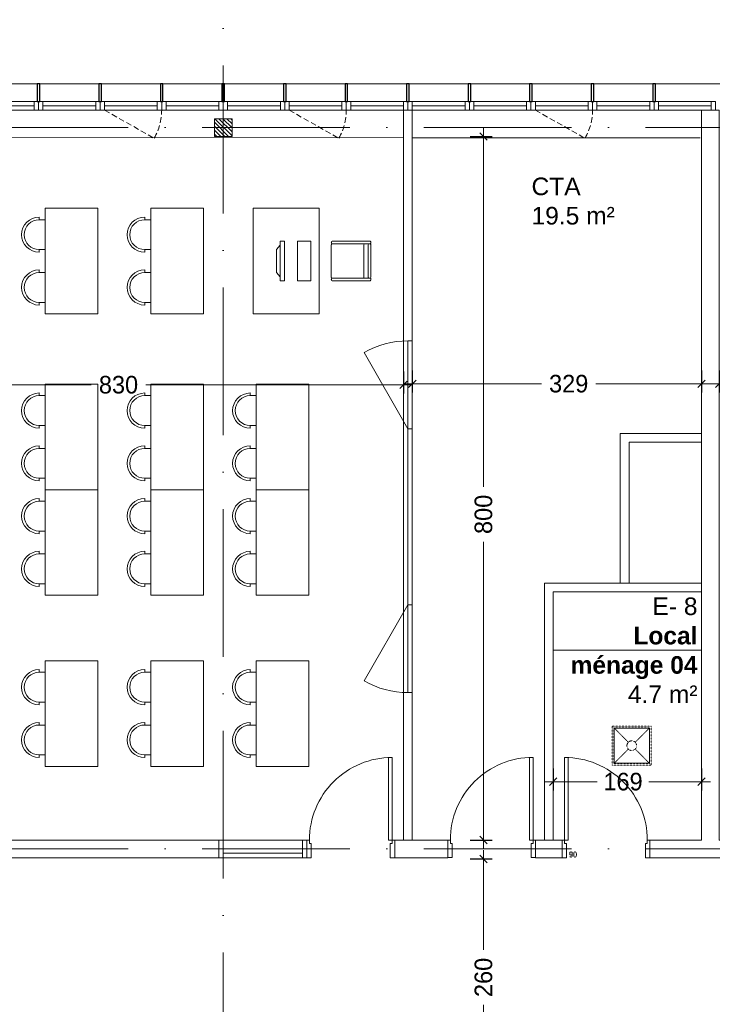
# Model space of a CAD drawing. Header units: centimetres. Extents: x 100159 to 225226, y -81380 to -23241.
# Tile 47 of 139: x 206188 to 206976, y -66871 to -65751. Entities that reach past the tile are written whole.
import ezdxf
from ezdxf.xclip import XClip

# ---------------------------------------------------------------- set-up
doc = ezdxf.new("R2010")
doc.units = ezdxf.units.CM
doc.header["$XCLIPFRAME"] = 2
for name, pattern in [('00 Caché', [0.375, 0.25, -0.125]), ('ACAD_ISO10W100', [18, 12, -3, 0, -3]), ('CACHE', [9.525, 6.35, -3.175])]:
    doc.linetypes.add(name, pattern=pattern)
doc.layers.get('0').update_dxf_attribs({"lineweight": 5})
for name, color, linetype, lineweight in [('10', 252, 'Continuous', 5), ('17', 6, 'Continuous', 5), ('DDL- CLOISONS DOUBLAGES', 1, 'Continuous', 5), ('DDL- MENUISERIES INT', 51, 'Continuous', 5), ('DDL- STRUCTURE', 5, 'Continuous', 5), ('DDL-HAB-COTES', 161, 'Continuous', 9), ('DDL-HACHURES POCHAGE GRIS', 251, 'Continuous', 5), ('DDL-TRAIT AXES', 1, 'ACAD_ISO10W100', 5)]:
    doc.layers.add(name, color=color, linetype=linetype, lineweight=lineweight)
for name, color, linetype in [('23', 63, 'Continuous'), ('44', 7, 'Continuous'), ('DDL-PLAN MASSE PAYSAGE', 7, 'Continuous'), ('DDL-TEXTE 01', 7, 'Continuous')]:
    doc.layers.add(name, color=color, linetype=linetype)
doc.layers.add('GEL', color=113, linetype='Continuous', plot=False)
doc.styles.add('Century Gothic', font='GOTHIC.TTF')
doc.styles.add('COTA', font='romans.shx', dxfattribs={"width": 0.8})
doc.styles.get("Standard").update_dxf_attribs({"font": 'arial.ttf'})
doc.dimstyles.new('C100 cm', dxfattribs={"dimscale": 100, "dimtxt": 0.2, "dimasz": 0.085, "dimexe": 0.1, "dimexo": 0.0625, "dimgap": 0.09, "dimtad": 0, "dimdec": 0, "dimzin": 0, "dimdsep": 46, "dimtxsty": 'Century Gothic', "dimblk": 'OBLIQUE', "dimcen": 0.09, "dimdle": 0.1, "dimclrd": 256, "dimclrt": 256, "dimadec": 0, "dimazin": 0, "dimtfac": 1, "dimtdec": 0, "dimtofl": 0, "dimtmove": 2, "dimatfit": 2, "dimfxl": 0.15, "dimfxlon": 1, "dimtolj": 1, "dimtzin": 0, "dimlwd": -1, "dimarcsym": 0})
doc.dimstyles.new('portes', dxfattribs={"dimtxt": 6, "dimasz": 2.5, "dimexe": 1.25, "dimexo": 0.625, "dimtad": 1, "dimjust": 1, "dimtxsty": 'COTA', "dimblk": 'NONE', "dimcen": 2.5, "dimse1": 1, "dimse2": 1, "dimsd1": 1, "dimsd2": 1, "dimadec": 0, "dimazin": 0, "dimtfac": 1, "dimtix": 1, "dimtofl": 0, "dimtmove": 0, "dimatfit": 0, "dimldrblk": 'NONE', "dimfxl": 1, "dimarcsym": 0})

# ---------------------------------------------------------------- blocks, each defined once
blk = doc.blocks.new('A$C6C21683D')
blk.add_lwpolyline([(0, 0), (70, 0), (70, 10), (0, 10)], close=True)
for points in [[(5, 0), (65, 0), (65, 10), (5, 10), (5, 0)], [(5, 5), (65, 5)]]:
    blk.add_lwpolyline(points)
blk = doc.blocks.new('A$C7FA553E3')
blk.add_lwpolyline([(0, 32), (70, 32), (70, 42), (0, 42)], close=True)
for points in [[(5, 32), (65, 32), (65, 42), (5, 42), (5, 32)], [(5, 37), (65, 37)]]:
    blk.add_lwpolyline(points)
at = {"linetype": 'CACHE'}
blk.add_lwpolyline([(5, 32), (61.5, 0)], dxfattribs=at)
blk.add_arc((6, 32), 64, 330.0443, 0.0023, dxfattribs=at)
blk = doc.blocks.new('Caniveau400x400')
at = {"color": 0, "linetype": '00 Caché'}
for p, q in [((-200, 200), (-39, 39)), ((39, 39), (200, 200)), ((-200, -200), (-39, -39)), ((39, -39), (200, -200))]:
    blk.add_line(p, q, dxfattribs=at)
for points in [[(-222, 222), (222, 222), (222, -222), (-222, -222)], [(-202, 202), (202, 202), (202, -202), (-202, -202)]]:
    blk.add_lwpolyline(points, close=True, dxfattribs=at)
at = {"color": 8}
blk.add_lwpolyline([(-200, 200), (200, 200), (200, -200), (-200, -200)], close=True, dxfattribs=at)
at = {"color": 0, "linetype": '00 Caché'}
blk.add_circle((0, 0), 55, dxfattribs=at)
blk = doc.blocks.new('*D187')
at = {"layer": 'Defpoints', "color": 0, "transparency": 16777216}
for p in [(5, 0), (95, 0), (95, 0)]:
    blk.add_point(p, dxfattribs=at)
at = {"layer": 'GEL', "color": 0, "transparency": 16777216, "insert": (12.6, 3.6), "char_height": 6, "attachment_point": 5, "style": 'COTA'}
blk.add_mtext('90', dxfattribs=at)
blk = doc.blocks.new('_None')
blk = doc.blocks.new('*U219')
for p, q in [((20, -550), (0, -550)), ((10, -645), (10, -555)), ((15, -645), (15, -555)), ((0, -650), (20, -650))]:
    blk.add_line(p, q)
blk.add_lwpolyline([(20, -550), (0, -550), (0, -650), (20, -650)], close=True)
for points in [[(0, -555), (0, -550), (20, -550), (20, -555), (0, -555)], [(0, -650), (0, -645), (20, -645), (20, -650), (0, -650)]]:
    blk.add_lwpolyline(points)
blk = doc.blocks.new('*D182')
at = {"layer": 'Defpoints', "color": 0, "transparency": 16777216}
for p in [(5, 0), (95, 0), (95, 0)]:
    blk.add_point(p, dxfattribs=at)
at = {"layer": 'GEL', "color": 0, "transparency": 16777216, "insert": (12.6, 3.6), "char_height": 6, "attachment_point": 5, "style": 'COTA'}
blk.add_mtext('90', dxfattribs=at)
blk = doc.blocks.new('_Oblique')
at = {"color": 0, "linetype": 'ByBlock', "lineweight": -2}
blk.add_line((-0.5, -0.5), (0.5, 0.5), dxfattribs=at)
blk = doc.blocks.new('*D247')
at = {"layer": 'DDL-HAB-COTES', "transparency": 16777216}
for p, q in [((206715.6, -66695.7), (206715.6, -66809.1)), ((206715.6, -66975.8), (206715.6, -66871.7))]:
    blk.add_line(p, q, dxfattribs=at)
at = {"layer": 'DDL-HAB-COTES', "color": 0, "lineweight": -2, "transparency": 16777216}
for p, q in [((206700.6, -66705.7), (206725.6, -66705.7)), ((206700.6, -66965.8), (206725.6, -66965.8))]:
    blk.add_line(p, q, dxfattribs=at)
at = {"layer": 'Defpoints', "color": 0, "transparency": 16777216}
for p in [(206607.3, -66705.7), (206715.6, -66705.7), (206607.2, -66965.8)]:
    blk.add_point(p, dxfattribs=at)
at = {"layer": 'DDL-HAB-COTES', "transparency": 16777216, "xscale": 8.5, "yscale": 8.5, "zscale": 8.5}
for p, rotation in [((206715.6, -66705.7), 90), ((206715.6, -66965.8), 270)]:
    blk.add_blockref('_Oblique', p, dxfattribs=dict(at, rotation=rotation))
at = {"layer": 'DDL-HAB-COTES', "lineweight": -3, "transparency": 16777216, "insert": (206715.6, -66840.4), "char_height": 20, "attachment_point": 5, "rotation": 90, "style": 'Century Gothic'}
blk.add_mtext('\\A1;260', dxfattribs=at)
blk = doc.blocks.new('*D248')
at = {"layer": 'DDL-HAB-COTES', "transparency": 16777216}
for p, q in [((206715.6, -65874.2), (206715.6, -66282.7)), ((206715.6, -66694.2), (206715.6, -66345.1))]:
    blk.add_line(p, q, dxfattribs=at)
at = {"layer": 'DDL-HAB-COTES', "color": 0, "lineweight": -2, "transparency": 16777216}
for p, q in [((206700.6, -65884.2), (206725.6, -65884.2)), ((206700.6, -66684.2), (206725.6, -66684.2))]:
    blk.add_line(p, q, dxfattribs=at)
at = {"layer": 'Defpoints', "color": 0, "transparency": 16777216}
for p in [(206537.3, -65884.2), (206715.6, -65884.2), (206537.3, -66684.2)]:
    blk.add_point(p, dxfattribs=at)
at = {"layer": 'DDL-HAB-COTES', "transparency": 16777216, "xscale": 8.5, "yscale": 8.5, "zscale": 8.5}
for p, rotation in [((206715.6, -65884.2), 90), ((206715.6, -66684.2), 270)]:
    blk.add_blockref('_Oblique', p, dxfattribs=dict(at, rotation=rotation))
at = {"layer": 'DDL-HAB-COTES', "lineweight": -3, "transparency": 16777216, "insert": (206715.6, -66313.9), "char_height": 20, "attachment_point": 5, "rotation": 90, "style": 'Century Gothic'}
blk.add_mtext('\\A1;800', dxfattribs=at)
blk = doc.blocks.new('*D271')
at = {"layer": 'DDL-HAB-COTES', "color": 0, "lineweight": -2, "transparency": 16777216}
for p, q in [((207420.1, -65713.9), (207420.1, -65703.9)), ((204180.1, -65713.9), (204180.1, -65723.9))]:
    blk.add_line(p, q, dxfattribs=at)
at = {"layer": 'DDL-HAB-COTES', "transparency": 16777216}
for p, q in [((204170.1, -65713.9), (205603.4, -65713.9)), ((207430.1, -65713.9), (205741.1, -65713.9))]:
    blk.add_line(p, q, dxfattribs=at)
at = {"layer": 'Defpoints', "color": 0, "transparency": 16777216}
for p in [(204180.1, -65604.3), (204180.1, -65713.9), (207420.1, -65824.3)]:
    blk.add_point(p, dxfattribs=at)
at = {"layer": 'DDL-HAB-COTES', "transparency": 16777216, "xscale": 8.5, "yscale": 8.5, "zscale": 8.5, "rotation": 180}
blk.add_blockref('_Oblique', (204180.1, -65713.9), dxfattribs=at)
at = {"layer": 'DDL-HAB-COTES', "transparency": 16777216, "xscale": 8.5, "yscale": 8.5, "zscale": 8.5}
blk.add_blockref('_Oblique', (207420.1, -65713.9), dxfattribs=at)
at = {"layer": 'DDL-HAB-COTES', "lineweight": -3, "transparency": 16777216, "insert": (205672.3, -65713.9), "char_height": 40, "attachment_point": 5, "style": 'Century Gothic'}
blk.add_mtext('\\A1;3240', dxfattribs=at)
blk = doc.blocks.new('A$C601B608D')
for p, q in [((5, 300), (54.9, 386.7)), ((5, 100), (54.9, 13.3))]:
    blk.add_line(p, q)
for points in [[(0, 300), (5, 300), (5, 400), (0, 400)], [(0, 100), (5, 100), (5, 300), (0, 300)], [(0, 0), (5, 0), (5, 100), (0, 100)]]:
    blk.add_lwpolyline(points, close=True)
for centre, start, end in [((5, 300), 60.0976, 90), ((5, 100), 270, 299.9024)]:
    blk.add_arc(centre, 100, start, end)
blk = doc.blocks.new('A$C41CC053D')
at = {"ltscale": 0.5}
for p, q in [((119.6, 100.3), (119.9, 101.2)), ((121.2, 101.8), (161.9, 88.1)), ((107.1, 63.3), (118.9, 98.4)), ((160, 85.6), (120.2, 99)), ((154, 86.6), (142.2, 51.5)), ((158.8, 85), (146.9, 49.9)), ((149.8, 48.9), (161.6, 84)), ((160, 85.6), (161, 85.3)), ((162.2, 85.9), (162.6, 86.9)), ((106.5, 61.4), (106.2, 60.5)), ((106.8, 59.2), (147.6, 45.5)), ((147.6, 48.6), (107.8, 62)), ((147.6, 48.6), (148.5, 48.3)), ((149.2, 47.1), (148.8, 46.1))]:
    blk.add_line(p, q, dxfattribs=at)
blk.add_lwpolyline([(118.9, 142.2), (80.7, 28.4), (9.6, 52.4), (47.9, 166.1)], close=True, dxfattribs=at)
for centre, start, end in [((120.8, 100.9), 71.3969, 161.3969), ((119.9, 98.1), 71.3969, 161.3969), ((120.5, 99.9), 161.3969, 251.3969), ((155, 86.2), 71.3969, 161.3969), ((159.7, 84.7), 71.3969, 161.3969), ((161.3, 86.2), 251.3969, 341.3969), ((160.6, 84.3), 341.3969, 71.3969), ((161.6, 87.2), 341.3969, 71.3969), ((107.1, 60.1), 161.3969, 251.3969), ((107.5, 61.1), 71.3969, 161.3969), ((108.1, 63), 161.3969, 251.3969), ((143.2, 51.2), 161.3969, 251.3969), ((147.9, 49.6), 161.3969, 251.3969), ((147.9, 46.4), 251.3969, 341.3969), ((148.8, 49.3), 251.3969, 341.3969), ((148.2, 47.4), 341.3969, 71.3969)]:
    blk.add_arc(centre, 1, start, end, dxfattribs=at)
blk = doc.blocks.new('A$C7DD83F9D')
at = {"ltscale": 0.5}
for p, q in [((20, 107), (20, 110)), ((20, 107), (26.8, 107)), ((26.8, 73), (26.8, 107)), ((20, 73), (26.8, 73)), ((20, 73), (20, 70)), ((20, 47), (20, 50)), ((20, 47), (26.8, 47)), ((26.8, 13), (26.8, 47)), ((20, 13), (26.8, 13)), ((20, 13), (20, 10))]:
    blk.add_line(p, q, dxfattribs=at)
at = {"linetype": 'Continuous', "flags": 128}
blk.add_lwpolyline([(26.8, 120), (26.8, 0), (86.8, 0), (86.8, 120), (26.8, 120)], dxfattribs=at)
at = {"ltscale": 0.5}
for centre, radius in [((20, 90), 20), ((20, 90), 17), ((20, 30), 20), ((20, 30), 17)]:
    blk.add_arc(centre, radius, 90, 270, dxfattribs=at)
blk = doc.blocks.new('A$C19797035')
at = {"linetype": 'Continuous'}
for points in [[(54.3, 32.9), (52.5, 28.2), (10.3, 43.6), (12, 48.3)], [(46.7, 39.9), (50, 34.4), (16.2, 46.7), (22.3, 48.8)], [(42.3, 0), (0, 15.4), (5.1, 29.5), (47.4, 14.1)]]:
    blk.add_lwpolyline(points, close=True, dxfattribs=at)
blk = doc.blocks.new('Lame 20x3')
blk.add_lwpolyline([(209069.8, -45704.2), (209069.8, -45724.2), (209072.8, -45724.2), (209072.8, -45704.2), (209069.8, -45704.2)])
blk = doc.blocks.new('*U378')
at = {"layer": '44'}
blk.add_blockref('Lame 20x3', (-209071.3, 45714.2), dxfattribs=at)
blk = doc.blocks.new('*U379')
at = {"color": 0, "linetype": 'ByBlock', "lineweight": -2, "transparency": 16777216}
for p in [(-1120, 0), (-1050, 0), (-980, 0), (-910, 0), (-840, 0), (-770, 0), (-700, 0), (-630, 0), (-560, 0), (-490, 0), (-420, 0)]:
    blk.add_blockref('*U378', p, dxfattribs=at)
blk = doc.blocks.new('*D472')
at = {"layer": 'DDL-HAB-COTES', "color": 0, "lineweight": -2, "transparency": 16777216}
for p, q in [((206983.6, -66150.4), (206983.6, -66175.4)), ((207383.6, -66150.4), (207383.6, -66175.4))]:
    blk.add_line(p, q, dxfattribs=at)
at = {"layer": 'DDL-HAB-COTES', "transparency": 16777216}
for p, q in [((206973.6, -66165.4), (207152.2, -66165.4)), ((207393.6, -66165.4), (207214.9, -66165.4))]:
    blk.add_line(p, q, dxfattribs=at)
at = {"layer": 'Defpoints', "color": 0, "transparency": 16777216}
for p in [(206983.6, -65886.2), (207383.6, -65885.6), (206983.6, -66165.4)]:
    blk.add_point(p, dxfattribs=at)
at = {"layer": 'DDL-HAB-COTES', "transparency": 16777216, "xscale": 8.5, "yscale": 8.5, "zscale": 8.5, "rotation": 180}
blk.add_blockref('_Oblique', (206983.6, -66165.4), dxfattribs=at)
at = {"layer": 'DDL-HAB-COTES', "transparency": 16777216, "xscale": 8.5, "yscale": 8.5, "zscale": 8.5}
blk.add_blockref('_Oblique', (207383.6, -66165.4), dxfattribs=at)
at = {"layer": 'DDL-HAB-COTES', "lineweight": -3, "transparency": 16777216, "insert": (207183.6, -66165.4), "char_height": 20, "attachment_point": 5, "style": 'Century Gothic'}
blk.add_mtext('\\A1;400', dxfattribs=at)
blk = doc.blocks.new('*D473')
at = {"layer": 'DDL-HAB-COTES', "color": 0, "lineweight": -2, "transparency": 16777216}
for p, q in [((206634.6, -66150.4), (206634.6, -66175.4)), ((206963.6, -66150.4), (206963.6, -66175.4))]:
    blk.add_line(p, q, dxfattribs=at)
at = {"layer": 'DDL-HAB-COTES', "transparency": 16777216}
for p, q in [((206624.6, -66165.4), (206781.7, -66165.4)), ((206973.6, -66165.4), (206843.3, -66165.4))]:
    blk.add_line(p, q, dxfattribs=at)
at = {"layer": 'Defpoints', "color": 0, "transparency": 16777216}
for p in [(206634.6, -65993.4), (206963.6, -65993.4), (206634.6, -66165.4)]:
    blk.add_point(p, dxfattribs=at)
at = {"layer": 'DDL-HAB-COTES', "transparency": 16777216, "xscale": 8.5, "yscale": 8.5, "zscale": 8.5, "rotation": 180}
blk.add_blockref('_Oblique', (206634.6, -66165.4), dxfattribs=at)
at = {"layer": 'DDL-HAB-COTES', "transparency": 16777216, "xscale": 8.5, "yscale": 8.5, "zscale": 8.5}
blk.add_blockref('_Oblique', (206963.6, -66165.4), dxfattribs=at)
at = {"layer": 'DDL-HAB-COTES', "lineweight": -3, "transparency": 16777216, "insert": (206812.5, -66165.4), "char_height": 20, "attachment_point": 5, "style": 'Century Gothic'}
blk.add_mtext('\\A1;329', dxfattribs=at)
blk = doc.blocks.new('*D474')
at = {"layer": 'DDL-HAB-COTES', "color": 0, "lineweight": -2, "transparency": 16777216}
for p, q in [((205794.6, -66151.6), (205794.6, -66176.6)), ((206624.6, -66151.6), (206624.6, -66176.6))]:
    blk.add_line(p, q, dxfattribs=at)
at = {"layer": 'DDL-HAB-COTES', "transparency": 16777216}
for p, q in [((205784.6, -66166.6), (206269.3, -66166.6)), ((206634.6, -66166.6), (206331.7, -66166.6))]:
    blk.add_line(p, q, dxfattribs=at)
at = {"layer": 'Defpoints', "color": 0, "transparency": 16777216}
for p in [(205794.6, -65885.7), (206624.6, -65885.7), (205794.6, -66166.6)]:
    blk.add_point(p, dxfattribs=at)
at = {"layer": 'DDL-HAB-COTES', "transparency": 16777216, "xscale": 8.5, "yscale": 8.5, "zscale": 8.5, "rotation": 180}
blk.add_blockref('_Oblique', (205794.6, -66166.6), dxfattribs=at)
at = {"layer": 'DDL-HAB-COTES', "transparency": 16777216, "xscale": 8.5, "yscale": 8.5, "zscale": 8.5}
blk.add_blockref('_Oblique', (206624.6, -66166.6), dxfattribs=at)
at = {"layer": 'DDL-HAB-COTES', "lineweight": -3, "transparency": 16777216, "insert": (206300.5, -66166.6), "char_height": 20, "attachment_point": 5, "style": 'Century Gothic'}
blk.add_mtext('\\A1;830', dxfattribs=at)
blk = doc.blocks.new('*D538')
at = {"layer": 'DDL-HAB-COTES', "color": 0, "lineweight": -2, "transparency": 16777216}
for p, q in [((206794.8, -66602.9), (206794.8, -66627.9)), ((206963.6, -66602.9), (206963.6, -66627.9))]:
    blk.add_line(p, q, dxfattribs=at)
at = {"layer": 'DDL-HAB-COTES', "transparency": 16777216}
for p, q in [((206784.8, -66617.9), (206845, -66617.9)), ((206973.6, -66617.9), (206903.6, -66617.9))]:
    blk.add_line(p, q, dxfattribs=at)
at = {"layer": 'Defpoints', "color": 0, "transparency": 16777216}
for p in [(206794.8, -66402), (206963.6, -66402), (206963.6, -66617.9)]:
    blk.add_point(p, dxfattribs=at)
at = {"layer": 'DDL-HAB-COTES', "transparency": 16777216, "xscale": 8.5, "yscale": 8.5, "zscale": 8.5, "rotation": 180}
blk.add_blockref('_Oblique', (206794.8, -66617.9), dxfattribs=at)
at = {"layer": 'DDL-HAB-COTES', "transparency": 16777216, "xscale": 8.5, "yscale": 8.5, "zscale": 8.5}
blk.add_blockref('_Oblique', (206963.6, -66617.9), dxfattribs=at)
at = {"layer": 'DDL-HAB-COTES', "lineweight": -3, "transparency": 16777216, "insert": (206874.3, -66617.9), "char_height": 20, "attachment_point": 5, "style": 'Century Gothic'}
blk.add_mtext('\\A1;169', dxfattribs=at)
blk = doc.blocks.new('17.07 CADASTRE')
at = {"layer": '23'}
h = blk.add_hatch(dxfattribs=at)
h.set_pattern_fill('CROSS', color=9, scale=0.122312, angle=-74.5126)
h.set_pattern_definition([(285.487436, (-1752.3689, 119.6183), (0.95587097, -0.5410825), [0.38833935, -1.16501804]), (15.487436, (-1752.5042, 119.37936), (0.5410825, 0.95587097), [0.38833935, -1.16501804])])
h.paths.add_polyline_path([(296.556, 77.111), (237.111, 55.333), (234.333, 63.889), (230.222, 79.222), (287.333, 104.778), (286, 108.667), (283.764, 107.684), (283.586, 107.684), (284.556, 108.111), (281.778, 113.778), (279.556, 117), (276.889, 119.556), (274.222, 121.222), (271, 122.222), (267.222, 123.778), (264.111, 125.444), (253.889, 127.667), (249.222, 128.444), (241, 128.111), (233.111, 127.444), (216.889, 124.444), (201.667, 120.778), (176.222, 114.111), (165.556, 111.111), (124.556, 102.444), (122.333, 102.222), (76.778, 95.667), (65.222, 94.333), (35.444, 90.111), (31.667, 89.667), (13.222, 87.017), (13.222, 11), (305.953, 11), (306.333, 20.889), (306.457, 20.91), (306.778, 27.444), (306.556, 41.222), (304.889, 48.667)])
h.paths.add_polyline_path([(382.444, 188.112), (366.222, 179.889), (324.333, 156.222), (321.556, 150.111), (319.889, 143.222), (318.444, 140), (316.333, 136.444), (312.889, 132.222), (311, 129.556), (309.667, 127), (309.222, 124.889), (309.111, 121.556), (313, 67.111), (320.889, 34.556), (323.889, 23), (326.72, 11), (382.444, 11)])
h.paths.add_polyline_path([(114.441, 168.682), (114.556, 172.222), (114.765, 174.055), (114.889, 176.111), (115.444, 180), (117, 187), (119.807, 200.743), (131.778, 243.333), (132.667, 246.889), (134.333, 259.778), (123.889, 263.889), (95.589, 275.588), (95.778, 276.111), (116.444, 322.667), (114.867, 324.739), (110, 330.778), (101, 340.111), (94.778, 345.889), (88.111, 351.333), (84.333, 354.222), (77.667, 358.667), (70, 363), (64.667, 366.778), (62.667, 368.556), (61, 370.778), (59.667, 373.333), (57.444, 376.444), (55, 379.889), (50.444, 384.111), (47.778, 386.111), (42.889, 389.333), (34.778, 392.222), (29.778, 390.222), (28, 389.111), (23.444, 385.111), (19.596, 381.153), (45.333, 361.111), (41.87, 356.754), (41.556, 357), (39.111, 354), (13.222, 374.341), (13.222, 359.889), (17.111, 358.444), (17.556, 359.444), (21.111, 358), (20.778, 357), (22.556, 356.333), (22.889, 357.333), (29.222, 354.889), (26.333, 347.667), (22.889, 349), (21.556, 345.667), (17.889, 347.111), (18.556, 348.889), (13.222, 350.98), (13.222, 268.872), (22.444, 266.333), (20.333, 258.444), (13.222, 260.467), (13.222, 114.187), (18.444, 116), (18.889, 112.778), (28.889, 113.333), (38.667, 115.778), (41.333, 115.778), (59.333, 118.667), (82, 120.333), (98.222, 123.111), (115.889, 127.889), (114.889, 141.889), (114.853, 142.698), (114.556, 146.667), (114.435, 152.182), (114.222, 157), (114.259, 160.231), (114.222, 161.889), (114.123, 164.5), (114.333, 166.889)])
h.paths.add_polyline_path([(35.889, 199), (33.222, 200.111), (35, 204.222), (37.556, 203)], flags=16)
h.paths.add_polyline_path([(48.222, 318.556), (43.778, 319.556), (44.333, 321.778), (38.889, 323), (39, 323.778), (35, 324.667), (35.111, 325.333), (31.556, 326.111), (33.444, 334.667), (40.444, 333), (40.222, 332.111), (43.222, 331.444), (42.889, 330), (46, 329.333), (49, 342.556), (55.111, 337.444), (53, 328.556), (50.667, 329.111)], flags=16)
h.paths.add_polyline_path([(23.889, 322.556), (20.556, 323.222), (21.111, 326.222), (24.556, 325.556)], flags=16)
h.paths.add_polyline_path([(19.667, 324.111), (14.111, 325.222), (14.556, 327.889), (20.222, 326.778)], flags=16)
h.paths.add_polyline_path([(57.556, 349), (56.556, 349.778), (56, 349.111), (53.667, 350.778), (54, 351.444), (50.556, 354.111), (52.889, 357.333), (53.667, 356.889), (54.444, 358), (53.778, 358.556), (59.667, 366.333), (64.444, 362.556), (60.444, 357.111), (64.444, 353.778), (61.889, 350.556), (59.889, 352.111)], flags=16)
h.paths.add_polyline_path([(38.667, 373.444), (35.778, 375.889), (35.444, 375.556), (32.333, 378), (33.111, 379.111), (30, 381.444), (32.444, 384.778), (35.556, 382.222), (36, 382.889), (36.889, 382.333), (37.889, 383.667), (40.444, 381.444), (42.889, 384.667), (47.778, 380.889), (42.889, 374.556), (40.778, 376.222)], flags=16)
h.paths.add_polyline_path([(64.778, 393.222), (55, 404.111), (51.333, 405.889), (50, 405.222), (47.889, 404.556), (45.556, 404.556), (44.778, 404.667), (43.889, 405.111), (34.778, 392.222), (42.889, 389.333), (47.778, 386.111), (50.444, 384.111), (55, 379.889), (57.444, 376.444), (59.667, 373.333), (61, 370.778), (62.667, 368.556), (64.667, 366.778), (70, 363), (77.667, 358.667), (84.333, 354.222), (88.111, 351.333), (94.778, 345.889), (101, 340.111), (110, 330.778), (112.546, 327.619), (117, 349.111), (122, 359.222), (113.222, 363.667), (115.333, 367.889), (104.333, 373.444), (104.111, 373), (103.667, 373.222), (103.889, 373.667)])
h.paths.add_polyline_path([(60.667, 391.556), (67.111, 388.333), (66.333, 386.667), (70.778, 384.444), (67.333, 377.444), (61, 380.556), (61.667, 381.889), (57, 384.222)], flags=16)
h.paths.add_polyline_path([(56.111, 388.778), (44.667, 394.444), (48.111, 401.222), (52.444, 399.111), (52.556, 399.556), (55.444, 398.111), (53.889, 395), (58.111, 393)], flags=16)
h.paths.add_polyline_path([(74.333, 380.889), (79.667, 378.222), (80.333, 379.556), (83.444, 378.111), (79.333, 369.889), (70.889, 374.222)], flags=16)
h.paths.add_polyline_path([(87.444, 378.444), (92.444, 376), (90.556, 372.333), (90, 372.667), (88.556, 369.778), (93.889, 367.222), (90.667, 360.778), (81, 365.556)], flags=16)
h.paths.add_polyline_path([(97.444, 368.111), (107.667, 363.111), (104.556, 356.778), (94.333, 361.778)], flags=16)
h.paths.add_polyline_path([(109.222, 359.889), (112.444, 358.222), (111.778, 357), (113.222, 356.222), (114.444, 358.667), (117.667, 357), (111, 343.444), (106.667, 345.556), (108, 348.333), (104.444, 350.111)], flags=16)
h.paths.add_polyline_path([(138.333, 392.333), (139.444, 392.667), (142.289, 398.356), (133.889, 402.556), (137.222, 409.444), (142.667, 406.667), (143.556, 408.444), (146.6, 406.978), (147.111, 408), (146.954, 409.778), (132.144, 409.778), (130.222, 406), (122.667, 409.778), (88.627, 409.778), (92.222, 408), (85.444, 394.444), (81.667, 396.333), (82.667, 398.444), (80.556, 399.556), (81.667, 401.667), (77.444, 403.778), (80.481, 409.778), (77.236, 409.778), (74.889, 405), (69.444, 407.778), (69.889, 408.778), (67.857, 409.778), (56.288, 409.778), (58.444, 408.667), (64.444, 402), (64.889, 402.333), (65.111, 402), (64.778, 401.667), (68.222, 397.778), (70.667, 396.556), (71.667, 398.667), (76.333, 396.333), (75.333, 394.222), (83.333, 390.222), (84.333, 392.333), (89, 390), (88.222, 388.333), (88.556, 388.111), (88.444, 387.778), (96, 383.889), (97, 386), (105.444, 381.778), (104.444, 379.667), (118, 372.889), (119.063, 372.48), (121, 372.111), (123.444, 372.222), (123.333, 372.667), (123.778, 372.778), (123.889, 372.333), (124.556, 372.556), (126.503, 373.571), (127.437, 374.272), (128.105, 375.058), (128.808, 376.042), (120.778, 380.222), (120.889, 380.444), (117.444, 382.111), (119.889, 386.778), (123.222, 385.111), (123.778, 386.111), (131.912, 381.934), (136.222, 390.556), (136.417, 390.75), (136.556, 391), (137.444, 391.778)])
h.paths.add_polyline_path([(94.778, 396.222), (95.111, 397), (90.889, 399.111), (93, 403.333), (93.889, 402.889), (95.333, 405.667), (98, 404.333), (98.333, 405), (101.889, 403.111), (101.667, 402.556), (104.556, 401.111), (101.111, 394), (98.111, 395.556), (97.667, 394.667)], flags=16)
h.paths.add_polyline_path([(104.778, 389.444), (108.222, 396.333), (118.667, 391.222), (115.667, 385.222), (112.889, 386.556), (112.444, 385.667)], flags=16)
blk = doc.blocks.new('*U186')
blk.add_line((100, 20), (100, 0))
blk.add_lwpolyline([(3, 20), (3, 114), (7, 114), (7, 20)], close=True)
for points in [[(0, 0), (5, 0), (5, 16), (3, 16), (3, 20), (0, 20), (0, 20)], [(0, 20), (0, 0)], [(100, 0), (95, 0), (95, 16), (97, 16), (97, 20), (100, 20), (100, 20)]]:
    blk.add_lwpolyline(points)
blk.add_arc((3, 20), 94, 359.999971, 90.000029)
at = {"layer": 'GEL'}
dim = blk.add_linear_dim(base=(95, 0), p1=(5, 0), p2=(95, 0), dimstyle='portes', dxfattribs=at)
dim.commit()
dim.dimension.update_dxf_attribs({"geometry": '*D187', "text_midpoint": (12.636, 3.625)})
blk = doc.blocks.new('A$C530C723F')
at = {"layer": 'DDL- MENUISERIES INT'}
blk.add_blockref('*U186', (10, 0), dxfattribs=at)
at = {"layer": 'DDL- MENUISERIES INT', "rotation": 270}
blk.add_blockref('*U219', (760, 20), dxfattribs=at)
blk = doc.blocks.new('*U181')
blk.add_line((100, 20), (100, 0))
blk.add_lwpolyline([(3, 20), (3, 114), (7, 114), (7, 20)], close=True)
for points in [[(0, 0), (5, 0), (5, 16), (3, 16), (3, 20), (0, 20), (0, 20)], [(0, 20), (0, 0)], [(100, 0), (95, 0), (95, 16), (97, 16), (97, 20), (100, 20), (100, 20)]]:
    blk.add_lwpolyline(points)
blk.add_arc((3, 20), 94, 359.999971, 90.000029)
at = {"layer": 'GEL'}
dim = blk.add_linear_dim(base=(95, 0), p1=(5, 0), p2=(95, 0), dimstyle='portes', dxfattribs=at)
dim.commit()
dim.dimension.update_dxf_attribs({"geometry": '*D182', "text_midpoint": (12.636, 3.625)})

msp = doc.modelspace()

# ---------------------------------------------------------------- hatches: boundary and pattern name
at = {"layer": 'DDL-HACHURES POCHAGE GRIS'}
h = msp.add_hatch(dxfattribs=at)
h.set_pattern_fill('ANSI31', color=256, angle=90)
h.set_pattern_definition([(135, (0, -6734.5728), (-2.24506403, -2.24506403), [])])
h.paths.add_polyline_path([(206409.6, -65864.1), (206429.6, -65864.1), (206429.6, -65884.1), (206409.6, -65884.1)])

# ---------------------------------------------------------------- linework, layer by layer
at = {"layer": '10'}
for points in [[(207399.6, -65824.3), (204180.1, -65824.3)], [(205794.6, -65885.1), (206624.6, -65885.7)], [(206634.6, -65885.7), (206962.1, -65885.7)]]:
    msp.add_lwpolyline(points, dxfattribs=at)
msp.add_lwpolyline([(206963.6, -66402), (206963.6, -66468.5), (206794.8, -66468.5), (206794.8, -66402), (206953.1, -66402)], close=True, dxfattribs=at)
at = {"layer": 'DDL- CLOISONS DOUBLAGES'}
for points in [[(206624.6, -65854.3), (206624.6, -66684.4)], [(206634.6, -65854.3), (206634.6, -66684.4)], [(206871.1, -66392), (206871.1, -66222), (206963.6, -66222)], [(206881.1, -66392), (206881.1, -66232), (206963.6, -66232)], [(206784.9, -66684.3), (206784.9, -66392), (206963.6, -66392)], [(206794.9, -66684.4), (206794.8, -66402), (206963.6, -66402)]]:
    msp.add_lwpolyline(points, dxfattribs=at)
at = {"layer": 'DDL- STRUCTURE'}
msp.add_lwpolyline([(206983.6, -66684.3), (207081.1, -66684.3), (207081.1, -66704.3), (206904.9, -66704.3), (206904.9, -66684.3), (206963.6, -66684.3), (206963.6, -65854.3), (206983.6, -65854.3), (206983.6, -66684.3)], dxfattribs=at)
for points in [[(206409.6, -65864.1), (206429.6, -65864.1), (206429.6, -65884.1), (206409.6, -65884.1)], [(206089.9, -66684.3), (206414.6, -66684.3), (206414.6, -66704.3), (206089.9, -66704.3)], [(206614.6, -66684.3), (206674.9, -66684.3), (206674.9, -66704.3), (206614.6, -66704.3)], [(206774.9, -66684.3), (206804.9, -66684.3), (206804.9, -66704.3), (206774.9, -66704.3)]]:
    msp.add_lwpolyline(points, close=True, dxfattribs=at)
at = {"layer": 'DDL-TRAIT AXES', "ltscale": 14}
for p, q in [((206419.6, -64291.1), (206419.6, -68366.6)), ((199084.7, -65874.2), (208105.6, -65874.2)), ((199084.7, -66694.3), (208104.5, -66694.3))]:
    msp.add_line(p, q, dxfattribs=at)

# ---------------------------------------------------------------- block references
at = {"linetype": 'Continuous'}
msp.add_blockref('*U379', (207329.6, -65834.3), dxfattribs=at)
at = {"layer": '10', "xscale": -1}
for name, p, rotation in [('A$C41CC053D', (206461.2, -65913.2), 161.3969026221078), ('A$C19797035', (206533.7, -66008.6), 70.0000000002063), ('A$C7DD83F9D', (206190.3, -66285.9), 180), ('A$C7DD83F9D', (206310.3, -66285.9), 180), ('A$C7DD83F9D', (206430.3, -66285.9), 180), ('A$C7DD83F9D', (206190.3, -66480.4), 180), ('A$C7DD83F9D', (206310.3, -66480.4), 180), ('A$C7DD83F9D', (206430.3, -66480.4), 180)]:
    msp.add_blockref(name, p, dxfattribs=dict(at, rotation=rotation))
at = {"layer": '10'}
for p in [(206190.3, -66085.9), (206310.3, -66085.9), (206190.3, -66285.9), (206310.3, -66285.9), (206430.3, -66285.9)]:
    msp.add_blockref('A$C7DD83F9D', p, dxfattribs=at)
at = {"layer": '10', "rotation": 179.9998809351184}
msp.add_blockref('A$C601B608D', (206634.6, -66116.6), dxfattribs=at)
at = {"layer": '10', "xscale": 0.1, "yscale": 0.1, "zscale": 0.1, "rotation": 180}
msp.add_blockref('Caniveau400x400', (206884.2, -66576.9), dxfattribs=at)
at = {"layer": '17'}
for name, p in [('A$C6C21683D', (206139.6, -65854.3)), ('A$C7FA553E3', (206279.6, -65886.3)), ('A$C7FA553E3', (206489.6, -65886.3)), ('A$C6C21683D', (206559.6, -65854.3)), ('A$C6C21683D', (206629.6, -65854.3)), ('A$C6C21683D', (206699.6, -65854.3)), ('A$C7FA553E3', (206769.6, -65886.3)), ('A$C6C21683D', (206839.6, -65854.3)), ('A$C6C21683D', (206909.6, -65854.3))]:
    msp.add_blockref(name, p, dxfattribs=at)
at = {"layer": '17', "xscale": -1}
for p in [(206279.6, -65854.3), (206419.6, -65854.3), (206489.6, -65854.3)]:
    msp.add_blockref('A$C6C21683D', p, dxfattribs=at)
at = {"layer": 'DDL- MENUISERIES INT', "xscale": -1}
for name, p in [('A$C530C723F', (206624.6, -66704.3)), ('*U181', (206774.9, -66704.2))]:
    msp.add_blockref(name, p, dxfattribs=at)
at = {"layer": 'DDL- MENUISERIES INT'}
msp.add_blockref('*U181', (206804.9, -66704.3), dxfattribs=at)
at = {"layer": 'DDL-PLAN MASSE PAYSAGE', "linetype": 'ByBlock'}
ref = msp.add_blockref('17.07 CADASTRE', (176094.2, -61986.4), dxfattribs=dict(at, xscale=106.2859075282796, yscale=106.2859075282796, zscale=106.2859075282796, rotation=344.5125640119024))
XClip(ref).set_block_clipping_path([(36.599704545, 85.9239172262), (419.7690201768, 192.095693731), (361.9471425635, 400.7723308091), (-21.2221730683, 294.6005543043)])

# ---------------------------------------------------------------- texts
at = {"layer": 'DDL-TEXTE 01', "char_height": 20}
for s, width, insert, attachment_point in [('\\A1;CTA \\P19.5 m²', 460.179, (206770.2, -65984.6), 7), ('E- 8\\P{\\fArial|b1|i0|c0|p34;Local ménage 04\\P}4.7 m²', 177.632, (206959, -66408.4), 3)]:
    msp.add_mtext_dynamic_manual_height_columns(s, width=width, gutter_width=40, heights=[0], dxfattribs=dict(at, insert=insert, attachment_point=attachment_point))

# ---------------------------------------------------------------- dimensions: what is measured, and where the dimension line sits
at = {"layer": 'DDL-HAB-COTES', "lineweight": -3}
dim = msp.add_linear_dim(base=(204180.1, -65713.9), p1=(207420.1, -65824.3), p2=(204180.1, -65604.3), dimstyle='C100 cm', override={"dimtxt": 0.4, "dimfxl": 0}, dxfattribs=at)
dim.commit()
dim.dimension.update_dxf_attribs({"geometry": '*D271', "text_midpoint": (205672.3, -65713.9), "dimtype": 160})
for base, p1, p2, picture, middle in [((206715.6, -65884.2), (206537.3, -66684.2), (206537.3, -65884.2), '*D248', (206715.6, -66313.9)), ((206715.6, -66705.7), (206607.2, -66965.8), (206607.3, -66705.7), '*D247', (206715.6, -66840.4))]:
    dim = msp.add_linear_dim(base=base, p1=p1, p2=p2, angle=90, dimstyle='C100 cm', dxfattribs=at)
    dim.commit()
    dim.dimension.update_dxf_attribs({"geometry": picture, "text_midpoint": middle, "dimtype": 160})
for base, p1, p2, picture, middle in [((205794.6, -66166.6), (206624.6, -65885.7), (205794.6, -65885.7), '*D474', (206300.5, -66166.6)), ((206983.6, -66165.4), (207383.6, -65885.6), (206983.6, -65886.2), '*D472', (207183.6, -66165.4)), ((206634.6, -66165.4), (206963.6, -65993.4), (206634.6, -65993.4), '*D473', (206812.5, -66165.4)), ((206963.6, -66617.9), (206794.8, -66402), (206963.6, -66402), '*D538', (206874.3, -66617.9))]:
    dim = msp.add_linear_dim(base=base, p1=p1, p2=p2, dimstyle='C100 cm', dxfattribs=at)
    dim.commit()
    dim.dimension.update_dxf_attribs({"geometry": picture, "text_midpoint": middle, "dimtype": 160})

doc.saveas('drawing.dxf')
